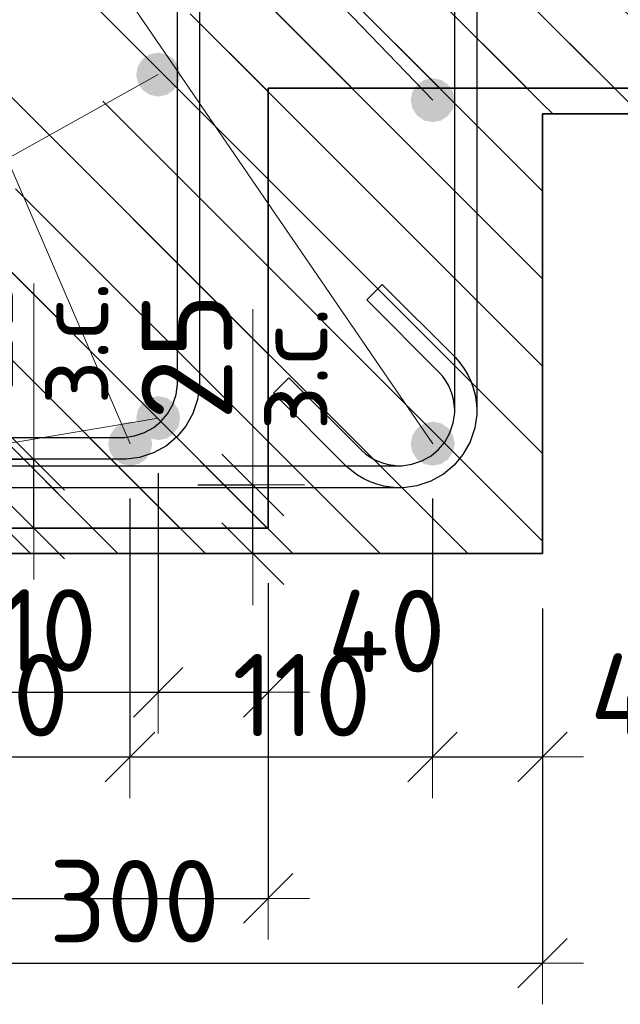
# Model space of a CAD drawing. Header units: metres. Extents: x -38 to 97, y -15 to 21.
# Tile 33 of 205: x 72.256 to 72.474, y 3.085 to 3.443. Entities that reach past the tile are written whole.
import ezdxf

# ---------------------------------------------------------------- set-up
doc = ezdxf.new("R2010")
doc.units = ezdxf.units.M
doc.header["$PDMODE"] = 65
for name, color, linetype, lineweight in [('XR$3$Арм.стержн. Арматура края', 96, 'Continuous', 35), ('XR$3$Арм.стержн.горизонт. 1', 180, 'Continuous', 35), ('XR$3$Размерная линия (1)', 7, 'Continuous', 13), ('XR$3$Размерная линия_ общее', 7, 'Continuous', 13), ('XR$4$Арм.стержн. Хомут', 240, 'Continuous', 35), ('XR$4$Арм.стержн.горизонт. 1', 180, 'Continuous', 35), ('XR$4$Размерная линия (1)', 7, 'Continuous', 13), ('XR$4$Размерная линия_ общее', 7, 'Continuous', 13)]:
    doc.layers.add(name, color=color, linetype=linetype, lineweight=lineweight)
doc.styles.add('ISOCPEUR', font='txt')
doc.dimstyles.new('DIMSTYLE_11', dxfattribs={"dimtxt": 0.033, "dimasz": 0.0375, "dimexe": 0, "dimexo": 0, "dimgap": 0.0165, "dimtad": 2, "dimdec": 0, "dimlfac": 1000, "dimrnd": 1, "dimzin": 12, "dimdsep": 46, "dimtxsty": 'ISOCPEUR', "dimblk1": 'ALL_ML_STRICH', "dimblk2": 'ALL_ML_STRICH', "dimsah": 1, "dimcen": 0, "dimclrd": 7, "dimclre": 256, "dimclrt": 7, "dimadec": 0, "dimazin": 0, "dimtfac": 1, "dimtdec": 0, "dimtix": 1, "dimtmove": 2, "dimatfit": 3, "dimfxl": 0, "dimtvp": 1.2, "dimtzin": 0, "dimlwd": 0, "dimlwe": -3, "dimarcsym": 0})
doc.dimstyles.new('DIMSTYLE_23', dxfattribs={"dimtxt": 0.03, "dimasz": 0.03, "dimexe": 0, "dimexo": 0, "dimgap": 0.015, "dimtad": 2, "dimdec": 0, "dimlfac": 1000, "dimrnd": 5, "dimzin": 12, "dimdsep": 46, "dimtxsty": 'ISOCPEUR', "dimblk1": 'ALL_ML_STRICH', "dimblk2": 'ALL_ML_STRICH', "dimsah": 1, "dimcen": 0, "dimclrd": 7, "dimclre": 256, "dimclrt": 7, "dimadec": 0, "dimazin": 0, "dimtfac": 1, "dimtdec": 0, "dimtix": 1, "dimtmove": 2, "dimatfit": 3, "dimfxl": 0, "dimtvp": 1.2, "dimtzin": 0, "dimlwd": 0, "dimlwe": -3, "dimarcsym": 0})
doc.dimstyles.new('DIMSTYLE_24', dxfattribs={"dimtxt": 0.03, "dimasz": 0.03, "dimexe": 0, "dimexo": 0, "dimgap": 0.015, "dimtad": 2, "dimdec": 0, "dimlfac": 1000, "dimrnd": 5, "dimzin": 12, "dimdsep": 46, "dimtxsty": 'ISOCPEUR', "dimblk1": 'ALL_ML_STRICH', "dimblk2": 'ALL_ML_STRICH', "dimsah": 1, "dimcen": 0, "dimclrd": 7, "dimclre": 256, "dimclrt": 7, "dimadec": 0, "dimazin": 0, "dimtfac": 1, "dimtdec": 0, "dimtix": 1, "dimtmove": 2, "dimatfit": 3, "dimfxl": 0, "dimtzin": 0, "dimlwd": 0, "dimlwe": -3, "dimarcsym": 0})
pattern_1 = [(135, (0, 0), (-0.031819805, -0.031819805), [0.4, -0.05, 0, -0.05]), (135, (-0.01591, -0.01591), (-0.031819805, -0.031819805), [0.8, -0.1, 0.1, -0.1])]

# ---------------------------------------------------------------- blocks, each defined once
blk = doc.blocks.new('ALL_ML_STRICH')
at = {"color": 0, "linetype": 'ByBlock', "lineweight": -2}
for p, q in [((0, -0.5), (0, 0.5)), ((-0.3, -0.3), (0.3, 0.3)), ((-1, 0), (0.5, 0))]:
    blk.add_line(p, q, dxfattribs=at)
blk = doc.blocks.new('*D96')
at = {"layer": 'DEFPOINTS', "color": 7, "linetype": 'Continuous', "lineweight": 13, "transparency": 33554687}
for p in [(72.22062, 3.28331), (72.22562, 3.25831), (72.26061, 3.25831)]:
    blk.add_point(p, dxfattribs=at)
at = {"layer": 'XR$3$Размерная линия_ общее', "color": 253, "linetype": 'Continuous', "lineweight": -2, "true_color": 0xa0a0a0, "transparency": 33554687}
for p, q in [((72.24062, 3.28331), (72.26061, 3.28331)), ((72.24562, 3.25831), (72.26061, 3.25831))]:
    blk.add_line(p, q, dxfattribs=at)
at = {"layer": 'XR$3$Размерная линия_ общее', "color": 7, "linetype": 'Continuous', "lineweight": -2, "transparency": 33554687}
blk.add_line((72.26061, 3.25831), (72.26061, 3.28331), dxfattribs=at)
at = {"layer": 'XR$3$Размерная линия_ общее', "color": 7, "linetype": 'Continuous', "lineweight": 13, "transparency": 33554687, "xscale": 0.0375, "yscale": 0.0375, "zscale": 0.0375}
for p, rotation in [((72.26061, 3.28331), 90), ((72.26061, 3.25831), 270)]:
    blk.add_blockref('ALL_ML_STRICH', p, dxfattribs=dict(at, rotation=rotation))
at = {"layer": 'XR$3$Размерная линия_ общее', "color": 7, "linetype": 'Continuous', "lineweight": 13, "transparency": 33554687, "insert": (72.26082, 3.30308), "char_height": 0.027, "width": 0.00135, "attachment_point": 1, "rotation": 90, "line_spacing_factor": 0.60241, "style": 'ISOCPEUR'}
blk.add_mtext('з.с.', dxfattribs=at)
at = {"layer": 'XR$3$Размерная линия_ общее', "color": 7, "linetype": 'Continuous', "lineweight": 13, "transparency": 33554687, "insert": (72.23661, 3.33003), "char_height": 0.033, "width": 0.066, "attachment_point": 5, "rotation": 90, "style": 'ISOCPEUR'}
blk.add_mtext('\\A1;{25}', dxfattribs=at)
blk = doc.blocks.new('*D248')
at = {"layer": 'DEFPOINTS', "color": 7, "linetype": 'Continuous', "lineweight": 13, "transparency": 33554687}
for p in [(72.04592, 3.25831), (72.34592, 3.25831), (72.04592, 3.12355)]:
    blk.add_point(p, dxfattribs=at)
at = {"layer": 'XR$3$Размерная линия (1)', "color": 9, "linetype": 'Continuous', "lineweight": -2, "true_color": 0xc7c7c7, "transparency": 33554687}
for p, q in [((72.04592, 3.23831), (72.04592, 3.12355)), ((72.34592, 3.23831), (72.34592, 3.12355))]:
    blk.add_line(p, q, dxfattribs=at)
at = {"layer": 'XR$3$Размерная линия (1)', "color": 7, "linetype": 'Continuous', "lineweight": -2, "transparency": 33554687}
blk.add_line((72.04592, 3.12355), (72.34592, 3.12355), dxfattribs=at)
at = {"layer": 'XR$3$Размерная линия (1)', "color": 7, "linetype": 'Continuous', "lineweight": 13, "transparency": 33554687, "xscale": 0.03, "yscale": 0.03, "zscale": 0.03, "rotation": 180}
blk.add_blockref('ALL_ML_STRICH', (72.04592, 3.12355), dxfattribs=at)
at = {"layer": 'XR$3$Размерная линия (1)', "color": 7, "linetype": 'Continuous', "lineweight": 13, "transparency": 33554687, "xscale": 0.03, "yscale": 0.03, "zscale": 0.03}
blk.add_blockref('ALL_ML_STRICH', (72.34592, 3.12355), dxfattribs=at)
at = {"layer": 'XR$3$Размерная линия (1)', "color": 7, "linetype": 'Continuous', "lineweight": 13, "transparency": 33554687, "insert": (72.19717, 3.14605), "char_height": 0.03, "width": 0.075, "attachment_point": 5, "style": 'ISOCPEUR'}
blk.add_mtext('\\W0.83;\\A1;{300}', dxfattribs=at)
blk = doc.blocks.new('*D251')
at = {"layer": 'DEFPOINTS', "color": 7, "linetype": 'Continuous', "lineweight": 13, "transparency": 33554687}
for p in [(72.19584, 3.29831), (72.30592, 3.29831), (72.19584, 3.19855)]:
    blk.add_point(p, dxfattribs=at)
at = {"layer": 'XR$3$Размерная линия (1)', "color": 9, "linetype": 'Continuous', "lineweight": -2, "true_color": 0xc7c7c7, "transparency": 33554687}
for p, q in [((72.19584, 3.27831), (72.19584, 3.19855)), ((72.30592, 3.27831), (72.30592, 3.19855))]:
    blk.add_line(p, q, dxfattribs=at)
at = {"layer": 'XR$3$Размерная линия (1)', "color": 7, "linetype": 'Continuous', "lineweight": -2, "transparency": 33554687}
blk.add_line((72.19584, 3.19855), (72.30592, 3.19855), dxfattribs=at)
at = {"layer": 'XR$3$Размерная линия (1)', "color": 7, "linetype": 'Continuous', "lineweight": 13, "transparency": 33554687, "xscale": 0.03, "yscale": 0.03, "zscale": 0.03, "rotation": 180}
blk.add_blockref('ALL_ML_STRICH', (72.19584, 3.19855), dxfattribs=at)
at = {"layer": 'XR$3$Размерная линия (1)', "color": 7, "linetype": 'Continuous', "lineweight": 13, "transparency": 33554687, "xscale": 0.03, "yscale": 0.03, "zscale": 0.03}
blk.add_blockref('ALL_ML_STRICH', (72.30592, 3.19855), dxfattribs=at)
at = {"layer": 'XR$3$Размерная линия (1)', "color": 7, "linetype": 'Continuous', "lineweight": 13, "transparency": 33554687, "insert": (72.25838, 3.22105), "char_height": 0.03, "width": 0.09, "attachment_point": 5, "style": 'ISOCPEUR'}
blk.add_mtext('\\A1;{110}', dxfattribs=at)
blk = doc.blocks.new('*D252')
at = {"layer": 'DEFPOINTS', "color": 7, "linetype": 'Continuous', "lineweight": 13, "transparency": 33554687}
for p in [(72.30592, 3.29831), (72.34592, 3.25831), (72.30592, 3.19855)]:
    blk.add_point(p, dxfattribs=at)
at = {"layer": 'XR$3$Размерная линия (1)', "color": 9, "linetype": 'Continuous', "lineweight": -2, "true_color": 0xc7c7c7, "transparency": 33554687}
for p, q in [((72.30592, 3.27831), (72.30592, 3.19855)), ((72.34592, 3.23831), (72.34592, 3.19855))]:
    blk.add_line(p, q, dxfattribs=at)
at = {"layer": 'XR$3$Размерная линия (1)', "color": 7, "linetype": 'Continuous', "lineweight": -2, "transparency": 33554687}
blk.add_line((72.30592, 3.19855), (72.34592, 3.19855), dxfattribs=at)
at = {"layer": 'XR$3$Размерная линия (1)', "color": 7, "linetype": 'Continuous', "lineweight": 13, "transparency": 33554687, "xscale": 0.03, "yscale": 0.03, "zscale": 0.03, "rotation": 180}
blk.add_blockref('ALL_ML_STRICH', (72.30592, 3.19855), dxfattribs=at)
at = {"layer": 'XR$3$Размерная линия (1)', "color": 7, "linetype": 'Continuous', "lineweight": 13, "transparency": 33554687, "xscale": 0.03, "yscale": 0.03, "zscale": 0.03}
blk.add_blockref('ALL_ML_STRICH', (72.34592, 3.19855), dxfattribs=at)
at = {"layer": 'XR$3$Размерная линия (1)', "color": 7, "linetype": 'Continuous', "lineweight": 13, "transparency": 33554687, "insert": (72.389, 3.22083), "char_height": 0.03, "width": 0.06, "attachment_point": 5, "style": 'ISOCPEUR'}
blk.add_mtext('\\A1;{40}', dxfattribs=at)
blk = doc.blocks.new('*D479')
at = {"layer": 'DEFPOINTS', "color": 7, "linetype": 'Continuous', "lineweight": 13, "transparency": 33554687}
for p in [(72.14573, 3.249), (72.44573, 3.249), (72.14573, 3.10001)]:
    blk.add_point(p, dxfattribs=at)
at = {"layer": 'XR$4$Размерная линия (1)', "color": 9, "linetype": 'Continuous', "lineweight": -2, "true_color": 0xc7c7c7, "transparency": 33554687}
for p, q in [((72.14573, 3.229), (72.14573, 3.10001)), ((72.44573, 3.229), (72.44573, 3.10001))]:
    blk.add_line(p, q, dxfattribs=at)
at = {"layer": 'XR$4$Размерная линия (1)', "color": 7, "linetype": 'Continuous', "lineweight": -2, "transparency": 33554687}
blk.add_line((72.14573, 3.10001), (72.44573, 3.10001), dxfattribs=at)
at = {"layer": 'XR$4$Размерная линия (1)', "color": 7, "linetype": 'Continuous', "lineweight": 13, "transparency": 33554687, "xscale": 0.03, "yscale": 0.03, "zscale": 0.03, "rotation": 180}
blk.add_blockref('ALL_ML_STRICH', (72.14573, 3.10001), dxfattribs=at)
at = {"layer": 'XR$4$Размерная линия (1)', "color": 7, "linetype": 'Continuous', "lineweight": 13, "transparency": 33554687, "xscale": 0.03, "yscale": 0.03, "zscale": 0.03}
blk.add_blockref('ALL_ML_STRICH', (72.44573, 3.10001), dxfattribs=at)
at = {"layer": 'XR$4$Размерная линия (1)', "color": 7, "linetype": 'Continuous', "lineweight": 13, "transparency": 33554687, "insert": (72.29723, 3.12251), "char_height": 0.03, "width": 0.09, "attachment_point": 5, "style": 'ISOCPEUR'}
blk.add_mtext('\\A1;{300}', dxfattribs=at)
blk = doc.blocks.new('*D481')
at = {"layer": 'DEFPOINTS', "color": 7, "linetype": 'Continuous', "lineweight": 13, "transparency": 33554687}
for p in [(72.18565, 3.289), (72.29565, 3.289), (72.18565, 3.17501)]:
    blk.add_point(p, dxfattribs=at)
at = {"layer": 'XR$4$Размерная линия (1)', "color": 9, "linetype": 'Continuous', "lineweight": -2, "true_color": 0xc7c7c7, "transparency": 33554687}
for p, q in [((72.18565, 3.269), (72.18565, 3.17501)), ((72.29565, 3.269), (72.29565, 3.17501))]:
    blk.add_line(p, q, dxfattribs=at)
at = {"layer": 'XR$4$Размерная линия (1)', "color": 7, "linetype": 'Continuous', "lineweight": -2, "transparency": 33554687}
blk.add_line((72.18565, 3.17501), (72.29565, 3.17501), dxfattribs=at)
at = {"layer": 'XR$4$Размерная линия (1)', "color": 7, "linetype": 'Continuous', "lineweight": 13, "transparency": 33554687, "xscale": 0.03, "yscale": 0.03, "zscale": 0.03, "rotation": 180}
blk.add_blockref('ALL_ML_STRICH', (72.18565, 3.17501), dxfattribs=at)
at = {"layer": 'XR$4$Размерная линия (1)', "color": 7, "linetype": 'Continuous', "lineweight": 13, "transparency": 33554687, "xscale": 0.03, "yscale": 0.03, "zscale": 0.03}
blk.add_blockref('ALL_ML_STRICH', (72.29565, 3.17501), dxfattribs=at)
at = {"layer": 'XR$4$Размерная линия (1)', "color": 7, "linetype": 'Continuous', "lineweight": 13, "transparency": 33554687, "insert": (72.24815, 3.19751), "char_height": 0.03, "width": 0.09, "attachment_point": 5, "style": 'ISOCPEUR'}
blk.add_mtext('\\A1;{110}', dxfattribs=at)
blk = doc.blocks.new('*D482')
at = {"layer": 'DEFPOINTS', "color": 7, "linetype": 'Continuous', "lineweight": 13, "transparency": 33554687}
for p in [(72.29565, 3.289), (72.40573, 3.289), (72.29565, 3.17501)]:
    blk.add_point(p, dxfattribs=at)
at = {"layer": 'XR$4$Размерная линия (1)', "color": 9, "linetype": 'Continuous', "lineweight": -2, "true_color": 0xc7c7c7, "transparency": 33554687}
for p, q in [((72.29565, 3.269), (72.29565, 3.17501)), ((72.40573, 3.269), (72.40573, 3.17501))]:
    blk.add_line(p, q, dxfattribs=at)
at = {"layer": 'XR$4$Размерная линия (1)', "color": 7, "linetype": 'Continuous', "lineweight": -2, "transparency": 33554687}
blk.add_line((72.29565, 3.17501), (72.40573, 3.17501), dxfattribs=at)
at = {"layer": 'XR$4$Размерная линия (1)', "color": 7, "linetype": 'Continuous', "lineweight": 13, "transparency": 33554687, "xscale": 0.03, "yscale": 0.03, "zscale": 0.03, "rotation": 180}
blk.add_blockref('ALL_ML_STRICH', (72.29565, 3.17501), dxfattribs=at)
at = {"layer": 'XR$4$Размерная линия (1)', "color": 7, "linetype": 'Continuous', "lineweight": 13, "transparency": 33554687, "xscale": 0.03, "yscale": 0.03, "zscale": 0.03}
blk.add_blockref('ALL_ML_STRICH', (72.40573, 3.17501), dxfattribs=at)
at = {"layer": 'XR$4$Размерная линия (1)', "color": 7, "linetype": 'Continuous', "lineweight": 13, "transparency": 33554687, "insert": (72.35819, 3.19751), "char_height": 0.03, "width": 0.09, "attachment_point": 5, "style": 'ISOCPEUR'}
blk.add_mtext('\\A1;{110}', dxfattribs=at)
blk = doc.blocks.new('*D483')
at = {"layer": 'DEFPOINTS', "color": 7, "linetype": 'Continuous', "lineweight": 13, "transparency": 33554687}
for p in [(72.40573, 3.289), (72.44573, 3.249), (72.40573, 3.17501)]:
    blk.add_point(p, dxfattribs=at)
at = {"layer": 'XR$4$Размерная линия (1)', "color": 9, "linetype": 'Continuous', "lineweight": -2, "true_color": 0xc7c7c7, "transparency": 33554687}
for p, q in [((72.40573, 3.269), (72.40573, 3.17501)), ((72.44573, 3.229), (72.44573, 3.17501))]:
    blk.add_line(p, q, dxfattribs=at)
at = {"layer": 'XR$4$Размерная линия (1)', "color": 7, "linetype": 'Continuous', "lineweight": -2, "transparency": 33554687}
blk.add_line((72.40573, 3.17501), (72.44573, 3.17501), dxfattribs=at)
at = {"layer": 'XR$4$Размерная линия (1)', "color": 7, "linetype": 'Continuous', "lineweight": 13, "transparency": 33554687, "xscale": 0.03, "yscale": 0.03, "zscale": 0.03, "rotation": 180}
blk.add_blockref('ALL_ML_STRICH', (72.40573, 3.17501), dxfattribs=at)
at = {"layer": 'XR$4$Размерная линия (1)', "color": 7, "linetype": 'Continuous', "lineweight": 13, "transparency": 33554687, "xscale": 0.03, "yscale": 0.03, "zscale": 0.03}
blk.add_blockref('ALL_ML_STRICH', (72.44573, 3.17501), dxfattribs=at)
at = {"layer": 'XR$4$Размерная линия (1)', "color": 7, "linetype": 'Continuous', "lineweight": 13, "transparency": 33554687, "insert": (72.48454, 3.19769), "char_height": 0.03, "width": 0.06, "attachment_point": 5, "style": 'ISOCPEUR'}
blk.add_mtext('\\A1;{40}', dxfattribs=at)
blk = doc.blocks.new('*D484')
at = {"layer": 'DEFPOINTS', "color": 7, "linetype": 'Continuous', "lineweight": 13, "transparency": 33554687}
for p in [(72.30039, 3.274), (72.30539, 3.249), (72.34038, 3.249)]:
    blk.add_point(p, dxfattribs=at)
at = {"layer": 'XR$4$Размерная линия_ общее', "color": 253, "linetype": 'Continuous', "lineweight": -2, "true_color": 0xa0a0a0, "transparency": 33554687}
for p, q in [((72.32039, 3.274), (72.34038, 3.274)), ((72.32539, 3.249), (72.34038, 3.249))]:
    blk.add_line(p, q, dxfattribs=at)
at = {"layer": 'XR$4$Размерная линия_ общее', "color": 7, "linetype": 'Continuous', "lineweight": -2, "transparency": 33554687}
blk.add_line((72.34038, 3.249), (72.34038, 3.274), dxfattribs=at)
at = {"layer": 'XR$4$Размерная линия_ общее', "color": 7, "linetype": 'Continuous', "lineweight": 13, "transparency": 33554687, "xscale": 0.0375, "yscale": 0.0375, "zscale": 0.0375}
for p, rotation in [((72.34038, 3.274), 90), ((72.34038, 3.249), 270)]:
    blk.add_blockref('ALL_ML_STRICH', p, dxfattribs=dict(at, rotation=rotation))
at = {"layer": 'XR$4$Размерная линия_ общее', "color": 7, "linetype": 'Continuous', "lineweight": 13, "transparency": 33554687, "insert": (72.34059, 3.29377), "char_height": 0.027, "width": 0.00135, "attachment_point": 1, "rotation": 90, "line_spacing_factor": 0.60241, "style": 'ISOCPEUR'}
blk.add_mtext('з.с.', dxfattribs=at)
at = {"layer": 'XR$4$Размерная линия_ общее', "color": 7, "linetype": 'Continuous', "lineweight": 13, "transparency": 33554687, "insert": (72.31638, 3.32072), "char_height": 0.033, "width": 0.066, "attachment_point": 5, "rotation": 90, "style": 'ISOCPEUR'}
blk.add_mtext('\\A1;{25}', dxfattribs=at)

msp = doc.modelspace()

# ---------------------------------------------------------------- hatches: boundary and pattern name
at = {"linetype": 'Continuous', "lineweight": 13, "transparency": 33554687}
h = msp.add_hatch(dxfattribs=at)
h.set_pattern_fill('__________540', scale=0.015, style=0, pattern_type=2)
h.set_pattern_definition(pattern_1)
h.paths.add_polyline_path([(72.34592, 3.61831), (72.12592, 3.61831), (72.12592, 3.49831), (72.04592, 3.45831), (72.04592, 3.25831), (72.34592, 3.25831)], flags=0)
at = {"linetype": 'Continuous', "lineweight": 25, "transparency": 33554687}
h = msp.add_hatch(dxfattribs=at)
h.set_pattern_fill('__________540', scale=0.015, style=0, pattern_type=2)
h.set_pattern_definition(pattern_1)
h.paths.add_polyline_path([(72.34592, 3.61831), (72.34592, 3.41831), (72.71957, 3.41831), (72.71957, 3.61831)], flags=0)
at = {"linetype": 'Continuous', "lineweight": 13, "transparency": 33554687}
h = msp.add_hatch(dxfattribs=at)
h.set_pattern_fill('__________540', scale=0.015, style=0, pattern_type=2)
h.set_pattern_definition(pattern_1)
h.paths.add_polyline_path([(72.44581, 3.609), (72.14581, 3.609), (72.14581, 3.249), (72.44581, 3.249)], flags=0)
h = msp.add_hatch(dxfattribs=at)
h.set_pattern_fill('__________540', scale=0.015, style=0, pattern_type=2)
h.set_pattern_definition(pattern_1)
h.paths.add_polyline_path([(72.44581, 3.609), (72.44581, 3.409), (72.62641, 3.409), (72.62641, 3.609)], flags=0)
at = {"layer": 'XR$3$Арм.стержн.горизонт. 1', "linetype": 'Continuous', "lineweight": 50, "transparency": 33554687}
for points in [[(72.31392, 3.42331), (72.31331, 3.42637), (72.31157, 3.42896), (72.30898, 3.4307), (72.30592, 3.43131), (72.30285, 3.4307), (72.30026, 3.42896), (72.29852, 3.42637), (72.29792, 3.42331), (72.29852, 3.42025), (72.30026, 3.41765), (72.30285, 3.41592), (72.30592, 3.41531), (72.30898, 3.41592), (72.31157, 3.41765), (72.31331, 3.42025)], [(72.31392, 3.29831), (72.31331, 3.30137), (72.31157, 3.30396), (72.30898, 3.3057), (72.30592, 3.30631), (72.30285, 3.3057), (72.30026, 3.30396), (72.29852, 3.30137), (72.29792, 3.29831), (72.29852, 3.29525), (72.30026, 3.29265), (72.30285, 3.29092), (72.30592, 3.29031), (72.30898, 3.29092), (72.31157, 3.29265), (72.31331, 3.29525)]]:
    msp.add_hatch(color=7, dxfattribs=at).paths.add_polyline_path(points)
at = {"layer": 'XR$4$Арм.стержн.горизонт. 1', "linetype": 'Continuous', "lineweight": 50, "transparency": 33554687}
for points in [[(72.41381, 3.414), (72.4132, 3.41706), (72.41146, 3.41966), (72.40887, 3.42139), (72.40581, 3.422), (72.40274, 3.42139), (72.40015, 3.41966), (72.39841, 3.41706), (72.39781, 3.414), (72.39841, 3.41094), (72.40015, 3.40834), (72.40274, 3.40661), (72.40581, 3.406), (72.40887, 3.40661), (72.41146, 3.40834), (72.4132, 3.41094)], [(72.30373, 3.289), (72.30312, 3.29206), (72.30139, 3.29466), (72.29879, 3.29639), (72.29573, 3.297), (72.29267, 3.29639), (72.29007, 3.29466), (72.28834, 3.29206), (72.28773, 3.289), (72.28834, 3.28594), (72.29007, 3.28334), (72.29267, 3.28161), (72.29573, 3.281), (72.29879, 3.28161), (72.30139, 3.28334), (72.30312, 3.28594)], [(72.41381, 3.289), (72.4132, 3.29206), (72.41146, 3.29466), (72.40887, 3.29639), (72.40581, 3.297), (72.40274, 3.29639), (72.40015, 3.29466), (72.39841, 3.29206), (72.39781, 3.289), (72.39841, 3.28594), (72.40015, 3.28334), (72.40274, 3.28161), (72.40581, 3.281), (72.40887, 3.28161), (72.41146, 3.28334), (72.4132, 3.28594)]]:
    msp.add_hatch(color=7, dxfattribs=at).paths.add_polyline_path(points)

# ---------------------------------------------------------------- linework, layer by layer
at = {"color": 7, "linetype": 'Continuous', "lineweight": 35, "transparency": 33554687}
for p, q in [((72.34592, 3.25831), (72.34592, 3.41831)), ((72.34592, 3.41831), (72.71957, 3.41831)), ((72.44581, 3.249), (72.44581, 3.409)), ((72.44581, 3.409), (72.62641, 3.409)), ((72.04592, 3.25831), (72.34592, 3.25831)), ((72.14581, 3.249), (72.44581, 3.249))]:
    msp.add_line(p, q, dxfattribs=at)
at = {"color": 7, "linetype": 'Continuous', "lineweight": 13, "transparency": 33554687}
for p, q in [((72.26061, 3.28331), (72.26061, 3.34731)), ((72.34038, 3.274), (72.34038, 3.338))]:
    msp.add_line(p, q, dxfattribs=at)
at = {"layer": 'XR$3$Арм.стержн. Арматура края', "color": 40, "linetype": 'Continuous', "lineweight": 25, "transparency": 33554687}
for points in [[(72.32092, 3.51831), (72.32092, 3.30998), (72.32024, 3.3051), (72.31856, 3.30002), (72.31594, 3.29535), (72.31273, 3.2915), (72.30888, 3.28828), (72.3042, 3.28566), (72.29912, 3.28399), (72.29424, 3.28331), (72.09759, 3.28331)], [(72.09815, 3.29131), (72.29368, 3.29131), (72.2973, 3.29181), (72.30096, 3.29302), (72.30432, 3.2949), (72.30705, 3.29718), (72.30933, 3.29991), (72.31121, 3.30326), (72.31241, 3.30692), (72.31292, 3.31054), (72.31292, 3.51831)]]:
    msp.add_lwpolyline(points, dxfattribs=at)
at = {"layer": 'XR$3$Арм.стержн.горизонт. 1', "color": 7, "linetype": 'Continuous', "lineweight": 13, "transparency": 33554687}
for q in [(72.30592, 3.42331), (72.30592, 3.29831)]:
    msp.add_line((71.9842, 3.24427), q, dxfattribs=at)
at = {"layer": 'XR$4$Арм.стержн. Хомут', "color": 40, "linetype": 'Continuous', "lineweight": 25, "transparency": 33554687}
for points in [[(72.42181, 3.55732), (72.42181, 3.29968), (72.42113, 3.2948), (72.41945, 3.28972), (72.41683, 3.28504), (72.41362, 3.28119), (72.40977, 3.27797), (72.40509, 3.27535), (72.40001, 3.27368), (72.39513, 3.273), (72.39314, 3.273), (72.39062, 3.27318), (72.38804, 3.27359), (72.38551, 3.27425), (72.38309, 3.27513), (72.38076, 3.27622), (72.3785, 3.27755), (72.37638, 3.27907), (72.37448, 3.28073), (72.34784, 3.30736), (72.3535, 3.31302)], [(72.42181, 3.55732), (72.42181, 3.29968), (72.42113, 3.2948), (72.41945, 3.28972), (72.41683, 3.28504), (72.41362, 3.28119), (72.40977, 3.27797), (72.40509, 3.27535), (72.40001, 3.27368), (72.39513, 3.273), (72.39314, 3.273), (72.39062, 3.27318), (72.38804, 3.27359), (72.38551, 3.27425), (72.38309, 3.27513), (72.38076, 3.27622), (72.3785, 3.27755), (72.37638, 3.27907), (72.37448, 3.28073), (72.34784, 3.30736), (72.3535, 3.31302)], [(72.3535, 3.31302), (72.37993, 3.28659), (72.38136, 3.28535), (72.38288, 3.28425), (72.38449, 3.2833), (72.38615, 3.28252), (72.38788, 3.2819), (72.38969, 3.28143), (72.39154, 3.28113), (72.39342, 3.281), (72.39457, 3.281), (72.39819, 3.2815), (72.40185, 3.28271), (72.40521, 3.28459), (72.40794, 3.28687), (72.41022, 3.2896), (72.41209, 3.29295), (72.4133, 3.29661), (72.41381, 3.30023), (72.41381, 3.55677)], [(72.3535, 3.31302), (72.37993, 3.28659), (72.38136, 3.28535), (72.38288, 3.28425), (72.38449, 3.2833), (72.38615, 3.28252), (72.38788, 3.2819), (72.38969, 3.28143), (72.39154, 3.28113), (72.39342, 3.281), (72.39457, 3.281), (72.39819, 3.2815), (72.40185, 3.28271), (72.40521, 3.28459), (72.40794, 3.28687), (72.41022, 3.2896), (72.41209, 3.29295), (72.4133, 3.29661), (72.41381, 3.30023), (72.41381, 3.55677)], [(72.197, 3.281), (72.39457, 3.281), (72.39819, 3.2815), (72.40185, 3.28271), (72.40521, 3.28459), (72.40794, 3.28687), (72.41022, 3.2896), (72.41209, 3.29295), (72.4133, 3.29661), (72.41381, 3.30023), (72.41381, 3.30138), (72.41367, 3.30326), (72.41337, 3.30511), (72.4129, 3.30692), (72.41228, 3.30865), (72.4115, 3.31031), (72.41055, 3.31193), (72.40945, 3.31345), (72.40822, 3.31487), (72.38178, 3.3413), (72.38744, 3.34696), (72.41407, 3.32033), (72.41573, 3.31842), (72.41726, 3.3163), (72.41858, 3.31405), (72.41968, 3.31172), (72.42055, 3.30929), (72.42121, 3.30676), (72.42163, 3.30418), (72.42181, 3.30166), (72.42181, 3.29968), (72.42113, 3.2948), (72.41945, 3.28972), (72.41683, 3.28504), (72.41362, 3.28119), (72.40977, 3.27797), (72.40509, 3.27535), (72.40001, 3.27368), (72.39513, 3.273), (72.19644, 3.273)], [(72.197, 3.281), (72.39457, 3.281), (72.39819, 3.2815), (72.40185, 3.28271), (72.40521, 3.28459), (72.40794, 3.28687), (72.41022, 3.2896), (72.41209, 3.29295), (72.4133, 3.29661), (72.41381, 3.30023), (72.41381, 3.30138), (72.41367, 3.30326), (72.41337, 3.30511), (72.4129, 3.30692), (72.41228, 3.30865), (72.4115, 3.31031), (72.41055, 3.31193), (72.40945, 3.31345), (72.40822, 3.31487), (72.38178, 3.3413), (72.38744, 3.34696), (72.41407, 3.32033), (72.41573, 3.31842), (72.41726, 3.3163), (72.41858, 3.31405), (72.41968, 3.31172), (72.42055, 3.30929), (72.42121, 3.30676), (72.42163, 3.30418), (72.42181, 3.30166), (72.42181, 3.29968), (72.42113, 3.2948), (72.41945, 3.28972), (72.41683, 3.28504), (72.41362, 3.28119), (72.40977, 3.27797), (72.40509, 3.27535), (72.40001, 3.27368), (72.39513, 3.273), (72.19644, 3.273)]]:
    msp.add_lwpolyline(points, dxfattribs=at)
at = {"layer": 'XR$4$Арм.стержн.горизонт. 1', "color": 7, "linetype": 'Continuous', "lineweight": 13, "transparency": 33554687}
for q in [(72.40581, 3.289), (72.40581, 3.414), (72.29573, 3.289)]:
    msp.add_line((72.10732, 3.72498), q, dxfattribs=at)

# ---------------------------------------------------------------- dimensions: what is measured, and where the dimension line sits
at = {"layer": 'XR$3$Размерная линия (1)', "color": 7, "linetype": 'Continuous', "lineweight": 13, "transparency": 33554687}
for base, p1, p2, dimstyle, picture, middle in [((72.30592, 3.19855), (72.19584, 3.27831), (72.30592, 3.27831), 'DIMSTYLE_24', '*D251', (72.25838, 3.22105)), ((72.34592, 3.19855), (72.30592, 3.27831), (72.34592, 3.23831), 'DIMSTYLE_23', '*D252', (72.389, 3.22083)), ((72.34592, 3.12355), (72.04592, 3.23831), (72.34592, 3.23831), 'DIMSTYLE_24', '*D248', (72.19717, 3.14605))]:
    dim = msp.add_linear_dim(base=base, p1=p1, p2=p2, dimstyle=dimstyle, override={"dimpost": '<>', "dimclrd": 7, "dimclre": 9, "dimclrt": 7, "dimlwd": 0, "dimlwe": 65533}, dxfattribs=at)
    dim.commit()
    dim.dimension.update_dxf_attribs({"geometry": picture, "text_midpoint": middle, "dimtype": 160})
at = {"layer": 'XR$3$Размерная линия_ общее', "color": 7, "linetype": 'Continuous', "lineweight": 13, "transparency": 33554687}
dim = msp.add_linear_dim(base=(72.26061, 3.28331), p1=(72.24562, 3.25831), p2=(72.24062, 3.28331), angle=90, text='<>\\Xз.с.', dimstyle='DIMSTYLE_11', override={"dimpost": '<>', "dimclrd": 7, "dimclre": 253, "dimclrt": 7, "dimlwd": 0, "dimlwe": 65533}, dxfattribs=at)
dim.commit()
dim.dimension.update_dxf_attribs({"geometry": '*D96', "text_midpoint": (72.23661, 3.33003), "dimtype": 160})
at = {"layer": 'XR$4$Размерная линия (1)', "color": 7, "linetype": 'Continuous', "lineweight": 13, "transparency": 33554687}
for base, p1, p2, dimstyle, picture, middle in [((72.29565, 3.17501), (72.18565, 3.269), (72.29565, 3.269), 'DIMSTYLE_24', '*D481', (72.24815, 3.19751)), ((72.40573, 3.17501), (72.29565, 3.269), (72.40573, 3.269), 'DIMSTYLE_24', '*D482', (72.35819, 3.19751)), ((72.44573, 3.17501), (72.40573, 3.269), (72.44573, 3.229), 'DIMSTYLE_23', '*D483', (72.48454, 3.19769)), ((72.44573, 3.10001), (72.14573, 3.229), (72.44573, 3.229), 'DIMSTYLE_24', '*D479', (72.29723, 3.12251))]:
    dim = msp.add_linear_dim(base=base, p1=p1, p2=p2, dimstyle=dimstyle, override={"dimpost": '<>', "dimclrd": 7, "dimclre": 9, "dimclrt": 7, "dimlwd": 0, "dimlwe": 65533}, dxfattribs=at)
    dim.commit()
    dim.dimension.update_dxf_attribs({"geometry": picture, "text_midpoint": middle, "dimtype": 160})
at = {"layer": 'XR$4$Размерная линия_ общее', "color": 7, "linetype": 'Continuous', "lineweight": 13, "transparency": 33554687}
dim = msp.add_linear_dim(base=(72.34038, 3.274), p1=(72.32539, 3.249), p2=(72.32039, 3.274), angle=90, text='<>\\Xз.с.', dimstyle='DIMSTYLE_11', override={"dimpost": '<>', "dimclrd": 7, "dimclre": 253, "dimclrt": 7, "dimlwd": 0, "dimlwe": 65533}, dxfattribs=at)
dim.commit()
dim.dimension.update_dxf_attribs({"geometry": '*D484', "text_midpoint": (72.31638, 3.32072), "dimtype": 160})

doc.saveas('drawing.dxf')
